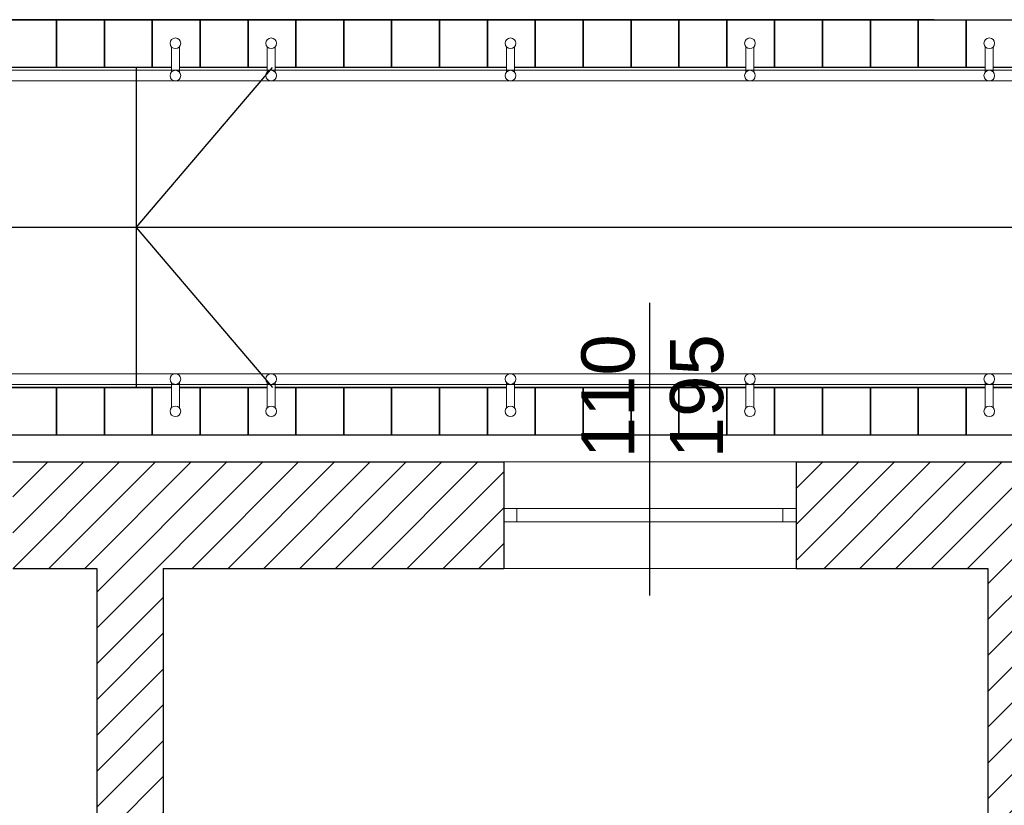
# Model space of a CAD drawing. Header units: millimetres. Extents: x -486876 to 553054, y -140324 to 834178.
# Tile 45 of 155: x -147318 to -143616, y 76279 to 79231. Entities that reach past the tile are written whole.
import ezdxf
from ezdxf.enums import TextEntityAlignment as Align

# ---------------------------------------------------------------- set-up
doc = ezdxf.new("R2010")
doc.units = ezdxf.units.MM
doc.linetypes.add('DASH2', pattern=[0.75, 0.5, -0.25])
for name, color, linetype, lineweight in [('_XREF', 252, 'DASH2', 13), ('XREF$0$AR-EL-PORĘCZE', 8, 'Continuous', 18), ('XREF$0$okna', 8, 'Continuous', 20), ('XREF$0$ściana nośna', 8, 'Continuous', 30)]:
    doc.layers.add(name, color=color, linetype=linetype, lineweight=lineweight)
for name, color, linetype in [('XREF$0$DRZWI', 8, 'Continuous'), ('XREF$0$OPIS', 8, 'Continuous'), ('XREF$0$WIDOK', 8, 'Continuous'), ('XREF$0$WYPEŁNIENIA', 8, 'Continuous')]:
    doc.layers.add(name, color=color, linetype=linetype)
doc.styles.add('XREF$0$APLUS', font='arial.ttf', dxfattribs={"width": 0.6})
doc.styles.add('XREF$0$Standard', font='arial.ttf')
pattern_1 = [(45, (-52999.899, 13162.694), (-6.7351921, 6.7351921), [])]

# ---------------------------------------------------------------- blocks, each defined once
blk = doc.blocks.new('XREF')
at = {"layer": 'XREF$0$WYPEŁNIENIA'}
h = blk.add_hatch(dxfattribs=at)
h.set_pattern_fill('ANSI31', color=256, scale=3)
h.set_pattern_definition(pattern_1)
h.paths.add_polyline_path([(4126.56, 10461.95), (4096.56, 10461.95), (4096.56, 10361.95), (4126.56, 10361.95)])
h.paths.add_polyline_path([(4126.56, 10611.78), (4163.74, 10611.78), (4163.74, 10651.78), (4010.02, 10651.78), (4010.02, 10611.78), (4096.56, 10611.78), (4096.56, 10449.13), (3796.56, 10449.13), (3796.56, 10437.13), (4096.56, 10437.13), (4096.56, 10461.95), (4126.56, 10461.95)])
h.paths.add_polyline_path([(4411.55, 10651.78), (4273.74, 10651.78), (4273.74, 10611.78), (4276.69, 10611.78), (4276.69, 10592.01), (4276.71, 10592), (4277.17, 10591.92), (4277.72, 10591.89), (4277.72, 10570.63), (4277.72, 10549.37), (4276.69, 10517.32), (4301.69, 10517.32), (4301.69, 10611.78), (4411.55, 10611.78)])
h.paths.add_polyline_path([(4482.24, 10651.78), (4411.55, 10651.78), (4411.55, 10611.78), (4482.24, 10611.78)])
h.paths.add_polyline_path([(4630.16, 10651.78), (4592.24, 10651.78), (4592.24, 10611.78), (4630.16, 10611.78)])
h.paths.add_polyline_path([(4924.68, 10651.78), (4740.16, 10651.78), (4740.16, 10611.78), (4771.69, 10611.78), (4771.69, 10309.78), (4796.69, 10309.78), (4796.69, 10381.78), (4796.69, 10391.78), (4796.69, 10611.78), (4924.68, 10611.78)])
h.paths.add_polyline_path([(3796.56, 9779.12), (3771.56, 9779.12), (3771.56, 9622.15), (3796.56, 9622.15)])
h.paths.add_polyline_path([(3796.56, 10506.94), (3784.56, 10506.94), (3766.56, 10506.94), (3766.56, 10276.78), (3796.56, 10276.78)])
h.paths.add_polyline_path([(4796.69, 10309.78), (4771.69, 10309.78), (4771.69, 10229.78), (4796.69, 10229.78)])
h.paths.add_polyline_path([(4796.69, 10229.78), (4771.69, 10229.78), (4771.69, 10186.78), (4762.89, 10186.78), (4762.89, 10161.78), (4771.69, 10161.78), (4771.69, 10096.78), (4783.69, 10096.78), (4796.69, 10096.78), (4796.69, 10121.78)])
h.paths.add_polyline_path([(4662.89, 10187.07), (4577.87, 10186.78), (4411.55, 10186.78), (4411.55, 10161.78), (4446.69, 10161.78), (4577.87, 10161.78), (4662.89, 10162.07)])
h = blk.add_hatch(dxfattribs=at)
h.set_pattern_fill('ANSI31', color=256, scale=3)
h.set_pattern_definition(pattern_1)
h.paths.add_polyline_path([(5376.11, 10651.78), (5336.75, 10651.78), (5336.75, 10611.78), (5376.11, 10611.78)])
h.paths.add_polyline_path([(5806.69, 10651.78), (5486.11, 10651.78), (5486.11, 10611.78), (5541.69, 10611.78), (5541.69, 10491.78), (5566.69, 10491.78), (5566.69, 10611.78), (5766.69, 10611.78), (5766.69, 10481.78), (5766.69, 10471.78), (5766.69, 10346.78), (5739.69, 10346.78), (5739.69, 10336.78), (5766.69, 10336.78), (5766.69, 10322.47), (5806.69, 10322.47)])
h.paths.add_polyline_path([(5566.69, 10391.78), (5556.69, 10391.78), (5541.69, 10391.78), (5541.69, 10295.78), (5566.69, 10295.78), (5566.69, 10336.78), (5739.69, 10336.78), (5739.69, 10346.78), (5566.69, 10346.78)])
h.paths.add_polyline_path([(5566.69, 10295.78), (5541.69, 10295.78), (5541.69, 10195.78), (5566.69, 10195.78)])
h.paths.add_polyline_path([(5558.62, 10157.37), (5572.62, 10157.37), (5572.62, 10143.37), (5558.62, 10143.37)], flags=16)
edge = h.paths.add_edge_path(flags=16)
edge.add_arc((5565.62, 10150.37), 7, 0, 360)
h.paths.add_polyline_path([(5806.69, 10212.47), (5766.69, 10212.47), (5766.69, 10121.78), (5688.72, 10121.78), (5688.72, 10096.78), (5766.69, 10096.78), (5766.69, 10027.67), (5806.69, 10027.67), (5806.69, 10029.35)])
h.paths.add_polyline_path([(5806.69, 9917.67), (5766.69, 9917.67), (5766.69, 9911.78), (5683.24, 9911.78), (5683.24, 9881.78), (5766.69, 9881.78), (5766.69, 9779.12), (5806.69, 9779.12)])
h.paths.add_polyline_path([(5157.25, 9881.78), (5142.25, 9881.78), (5141.56, 9712.78), (5141.56, 9656.78), (5141.56, 9631.78), (5156.56, 9631.78), (5156.56, 9712.78)])
h.paths.add_polyline_path([(5256.56, 9656.78), (5156.56, 9656.78), (5156.56, 9631.78), (5256.56, 9631.78)])
h.paths.add_polyline_path([(5451.56, 9666.86), (5426.56, 9666.86), (5426.56, 9656.78), (5256.56, 9656.78), (5256.56, 9631.78), (5426.56, 9631.78), (5451.56, 9631.78)])
h.paths.add_polyline_path([(5806.69, 9779.12), (5766.69, 9779.12), (5766.69, 9756.28), (5806.69, 9756.28)])
h.paths.add_polyline_path([(5806.69, 9563.42), (5766.69, 9563.42), (5766.69, 9361.43), (5605.18, 9361.43), (5605.18, 9321.43), (5766.69, 9321.43), (5766.69, 9268.64), (5806.69, 9268.64)])
h.paths.add_polyline_path([(5806.69, 9646.28), (5766.69, 9646.28), (5766.69, 9563.42), (5806.69, 9563.42)])
h.paths.add_polyline_path([(5495.18, 9361.43), (5463.86, 9361.43), (5451.56, 9361.43), (5451.56, 9481.78), (5426.56, 9481.78), (5426.56, 9361.43), (5366.74, 9361.43), (5366.74, 9321.43), (5495.18, 9321.43)])
h.paths.add_polyline_path([(5256.74, 9361.43), (4971.58, 9361.43), (4971.58, 9321.43), (5256.74, 9321.43)])
h.paths.add_polyline_path([(4861.58, 9361.43), (4816.56, 9361.43), (4816.56, 9450.58), (4776.56, 9450.58), (4776.56, 9361.43), (4714.92, 9361.43), (4714.92, 9321.43), (4861.58, 9321.43)])
h.paths.add_polyline_path([(4604.92, 9361.43), (4411.55, 9361.43), (4411.55, 9321.43), (4604.92, 9321.43)])
h.paths.add_polyline_path([(4411.55, 9361.43), (4406.56, 9361.43), (4406.56, 9411.43), (4366.56, 9411.43), (4366.56, 9361.43), (4171.56, 9361.43), (4171.56, 9321.43), (4411.55, 9321.43)])
h.paths.add_polyline_path([(4816.56, 9631.78), (5021.56, 9631.78), (5021.56, 9656.78), (4816.56, 9656.78), (4816.56, 9766.19), (4776.56, 9766.19), (4776.56, 9563.42), (4816.56, 9563.42)])
h.paths.add_polyline_path([(4816.56, 9563.42), (4776.56, 9563.42), (4776.56, 9510.58), (4816.56, 9510.58)])
h.paths.add_polyline_path([(5806.69, 9158.64), (5766.69, 9158.64), (5766.69, 9112.7), (5806.69, 9112.7)])
h.paths.add_polyline_path([(4783.69, 9911.78), (4771.69, 9911.78)])
h.paths.add_polyline_path([(4886.69, 10121.78), (4796.69, 10121.78), (4796.69, 10096.78), (4886.69, 10096.78)])
h.paths.add_polyline_path([(5434.52, 10096.78), (5434.52, 10121.78), (5409.69, 10121.78), (5409.81, 10096.78)])
h.paths.add_polyline_path([(5535.02, 10121.78), (5535.02, 10108.85), (5535.02, 10108.85), (5535.02, 10096.78), (5588.72, 10096.78), (5588.72, 10121.78), (5575.42, 10121.78), (5575.42, 10162.36), (5566.69, 10162.36), (5566.69, 10195.78), (5541.69, 10195.78), (5541.69, 10121.78)])
h = blk.add_hatch(dxfattribs=at)
h.set_pattern_fill('ANSI31', color=256, scale=3)
h.set_pattern_definition([(45, (428.967, 8619.944), (-6.735192, 6.735192), [])])
h.paths.add_polyline_path([(5131.69, 10611.78), (5226.75, 10611.78), (5226.75, 10651.78), (5034.68, 10651.78), (5034.68, 10611.78), (5106.69, 10611.78), (5106.69, 10492.03), (5131.69, 10480.17)])
h.paths.add_polyline_path([(5131.69, 10480.17), (5106.69, 10492.03), (5106.69, 10431.78), (4986.69, 10431.78), (4986.69, 10329.91), (4986.69, 10317.78), (4996.69, 10317.78), (4996.69, 10329.91), (4996.69, 10421.78), (5106.69, 10421.78), (5106.69, 10121.78), (4996.69, 10121.78), (4996.69, 10217.78), (4986.69, 10217.78), (4986.69, 10096.78), (5106.69, 10096.78), (5106.69, 10080.78), (5131.69, 10080.78), (5131.69, 10096.78), (5309.81, 10096.78), (5309.81, 10121.78), (5167.64, 10121.78), (5167.64, 10167.09), (5131.69, 10167.09)])
h.paths.add_polyline_path([(5138.63, 10159.36), (5152.63, 10159.36), (5152.63, 10145.36), (5138.63, 10145.36)], flags=16)
h.paths.add_polyline_path([(5138.63, 10138.66), (5152.63, 10138.66), (5152.63, 10124.66), (5138.63, 10124.66)], flags=16)
h.paths.add_polyline_path([(5342.2, 9911.78), (5131.69, 9911.78), (5131.69, 9927.78), (5106.69, 9927.78), (5106.69, 9911.78), (4754.5, 9911.78), (4743.77, 9881.78), (4776.56, 9881.78), (4776.56, 9866.19), (4786.56, 9866.19), (4816.56, 9866.19), (4816.56, 9881.78), (5141.56, 9881.78), (5156.56, 9881.78), (5336.01, 9881.78)])
h.paths.add_polyline_path([(5139.23, 9902.34), (5153.23, 9902.34), (5153.23, 9888.34), (5139.23, 9888.34)], flags=16)
h.paths.add_polyline_path([(5583.24, 9911.78), (5342.2, 9911.78), (5336.01, 9881.78), (5426.56, 9881.78), (5426.56, 9766.86), (5451.56, 9766.86), (5451.56, 9821.78), (5566.69, 9821.78), (5566.69, 9881.78), (5583.24, 9881.78)])
h.paths.add_polyline_path([(5504.63, 9871.77), (5518.63, 9871.77), (5518.63, 9857.77), (5504.63, 9857.77)], flags=16)
h.paths.add_polyline_path([(5518.63, 9864.77, -1), (5504.63, 9864.77, -1)], flags=16)
at = {"layer": 'XREF$0$AR-EL-PORĘCZE', "lineweight": -2}
for p, q in [((4799.76, 10798.24), (4799.76, 10807.73)), ((4802.76, 10798.24), (4802.76, 10807.73)), ((4835.76, 10798.24), (4835.76, 10807.73)), ((4838.76, 10798.24), (4838.76, 10807.73)), ((4925.76, 10798.24), (4925.76, 10807.73)), ((4928.76, 10798.24), (4928.76, 10807.73)), ((5015.76, 10798.24), (5015.76, 10807.73)), ((5018.76, 10798.24), (5018.76, 10807.73)), ((5105.76, 10798.24), (5105.76, 10807.73)), ((5108.76, 10798.24), (5108.76, 10807.73)), ((5573.26, 10798.91), (3944.33, 10798.91)), ((5573.26, 10794.91), (3941.33, 10794.91)), ((5573.26, 10684.91), (3917.54, 10684.91)), ((5569.26, 10680.91), (3921.54, 10680.91)), ((4799.76, 10681.59), (4799.76, 10672.1)), ((4802.76, 10681.59), (4802.76, 10672.1)), ((4835.76, 10681.59), (4835.76, 10672.1)), ((4838.76, 10681.59), (4838.76, 10672.1)), ((4925.76, 10681.59), (4925.76, 10672.1)), ((4928.76, 10681.59), (4928.76, 10672.1)), ((5015.76, 10681.59), (5015.76, 10672.1)), ((5018.76, 10681.59), (5018.76, 10672.1)), ((5105.76, 10681.59), (5105.76, 10672.1)), ((5108.76, 10681.59), (5108.76, 10672.1))]:
    blk.add_line(p, q, dxfattribs=at)
for centre in [(4801.26, 10809.05), (4837.26, 10809.05), (4927.26, 10809.05), (5017.26, 10809.05), (5107.26, 10809.05), (4801.26, 10796.91), (4837.26, 10796.91), (4927.26, 10796.91), (5017.26, 10796.91), (5107.26, 10796.91), (4801.26, 10682.91), (4837.26, 10682.91), (4927.26, 10682.91), (5017.26, 10682.91), (5107.26, 10682.91), (4801.26, 10670.78), (4837.26, 10670.78), (4927.26, 10670.78), (5017.26, 10670.78), (5107.26, 10670.78)]:
    blk.add_circle(centre, 2, dxfattribs=at)
at = {"layer": 'XREF$0$okna'}
for p, q in [((5034.68, 10651.78), (4924.68, 10651.78)), ((4929.68, 10634.28), (5029.68, 10634.28)), ((4929.68, 10629.28), (5029.68, 10629.28)), ((5034.68, 10611.78), (4924.68, 10611.78))]:
    blk.add_line(p, q, dxfattribs=at)
for points in [[(4929.68, 10629.28), (4924.68, 10629.28), (4924.68, 10634.28), (4929.68, 10634.28)], [(5034.68, 10629.28), (5029.68, 10629.28), (5029.68, 10634.28), (5034.68, 10634.28)]]:
    blk.add_lwpolyline(points, close=True, dxfattribs=at)
at = {"layer": 'XREF$0$OPIS'}
blk.add_line((4979.68, 10601.63), (4979.68, 10711.52), dxfattribs=at)
at = {"layer": 'XREF$0$WIDOK'}
for p, q in [((5086.56, 10817.92), (3946.56, 10817.92)), ((4799.76, 10799.92), (4721.86, 10799.92)), ((4786.56, 10799.92), (4786.56, 10679.78)), ((4835.76, 10799.92), (4802.76, 10799.92)), ((4925.76, 10799.92), (4838.76, 10799.92)), ((5015.76, 10799.92), (4928.76, 10799.92)), ((5105.76, 10799.92), (5018.76, 10799.92)), ((5195.76, 10799.92), (5108.76, 10799.92)), ((4799.76, 10679.78), (4721.86, 10679.78)), ((4835.76, 10679.78), (4802.76, 10679.78)), ((4925.76, 10679.78), (4838.76, 10679.78)), ((5015.76, 10679.78), (4928.76, 10679.78)), ((5105.76, 10679.78), (5018.76, 10679.78)), ((5195.76, 10679.78), (5108.76, 10679.78))]:
    blk.add_line(p, q, dxfattribs=at)
at = {"layer": 'XREF$0$WIDOK', "color": 8}
for p, q in [((4786.56, 10739.85), (4837.77, 10799.92)), ((5543.26, 10739.85), (3946.56, 10739.85)), ((4786.56, 10739.85), (4837.77, 10679.79))]:
    blk.add_line(p, q, dxfattribs=at)
at = {"layer": 'XREF$0$WIDOK'}
for points in [[(4756.56, 10799.92), (4738.56, 10799.92), (4738.56, 10817.92), (4756.56, 10817.92)], [(4774.56, 10799.92), (4756.56, 10799.92), (4756.56, 10817.92), (4774.56, 10817.92)], [(4792.56, 10799.92), (4774.56, 10799.92), (4774.56, 10817.92), (4792.56, 10817.92)], [(4828.56, 10799.92), (4810.56, 10799.92), (4810.56, 10817.92), (4828.56, 10817.92)], [(4864.56, 10799.92), (4846.56, 10799.92), (4846.56, 10817.92), (4864.56, 10817.92)], [(4882.56, 10799.92), (4864.56, 10799.92), (4864.56, 10817.92), (4882.56, 10817.92)], [(4900.56, 10799.92), (4882.56, 10799.92), (4882.56, 10817.92), (4900.56, 10817.92)], [(4918.56, 10799.92), (4900.56, 10799.92), (4900.56, 10817.92), (4918.56, 10817.92)], [(4954.56, 10799.92), (4936.56, 10799.92), (4936.56, 10817.92), (4954.56, 10817.92)], [(4972.56, 10799.92), (4954.56, 10799.92), (4954.56, 10817.92), (4972.56, 10817.92)], [(4990.56, 10799.92), (4972.56, 10799.92), (4972.56, 10817.92), (4990.56, 10817.92)], [(5008.56, 10799.92), (4990.56, 10799.92), (4990.56, 10817.92), (5008.56, 10817.92)], [(5044.56, 10799.92), (5026.56, 10799.92), (5026.56, 10817.92), (5044.56, 10817.92)], [(5062.56, 10799.92), (5044.56, 10799.92), (5044.56, 10817.92), (5062.56, 10817.92)], [(5080.56, 10799.92), (5062.56, 10799.92), (5062.56, 10817.92), (5080.56, 10817.92)], [(5098.56, 10799.92), (5080.56, 10799.92), (5080.56, 10817.92), (5098.56, 10817.92)], [(4756.56, 10661.78), (4738.56, 10661.78), (4738.56, 10679.78), (4756.56, 10679.78)], [(4774.56, 10661.78), (4756.56, 10661.78), (4756.56, 10679.78), (4774.56, 10679.78)], [(4792.56, 10661.78), (4774.56, 10661.78), (4774.56, 10679.78), (4792.56, 10679.78)], [(4828.56, 10661.78), (4810.56, 10661.78), (4810.56, 10679.78), (4828.56, 10679.78)], [(4864.56, 10661.78), (4846.56, 10661.78), (4846.56, 10679.78), (4864.56, 10679.78)], [(4882.56, 10661.78), (4864.56, 10661.78), (4864.56, 10679.78), (4882.56, 10679.78)], [(4900.56, 10661.78), (4882.56, 10661.78), (4882.56, 10679.78), (4900.56, 10679.78)], [(4918.56, 10661.78), (4900.56, 10661.78), (4900.56, 10679.78), (4918.56, 10679.78)], [(4954.56, 10661.78), (4936.56, 10661.78), (4936.56, 10679.78), (4954.56, 10679.78)], [(4972.56, 10661.78), (4954.56, 10661.78), (4954.56, 10679.78), (4972.56, 10679.78)], [(4990.56, 10661.78), (4972.56, 10661.78), (4972.56, 10679.78), (4990.56, 10679.78)], [(5008.56, 10661.78), (4990.56, 10661.78), (4990.56, 10679.78), (5008.56, 10679.78)], [(5044.56, 10661.78), (5026.56, 10661.78), (5026.56, 10679.78), (5044.56, 10679.78)], [(5062.56, 10661.78), (5044.56, 10661.78), (5044.56, 10679.78), (5062.56, 10679.78)], [(5080.56, 10661.78), (5062.56, 10661.78), (5062.56, 10679.78), (5080.56, 10679.78)], [(5098.56, 10661.78), (5080.56, 10661.78), (5080.56, 10679.78), (5098.56, 10679.78)]]:
    blk.add_lwpolyline(points, close=True, dxfattribs=at)
for points in [[(4799.76, 10799.92), (4792.56, 10799.92), (4792.56, 10817.92), (4810.56, 10817.92), (4810.56, 10799.92), (4802.76, 10799.92)], [(4835.76, 10799.92), (4828.56, 10799.92), (4828.56, 10817.92), (4846.56, 10817.92), (4846.56, 10799.92), (4838.76, 10799.92)], [(4925.76, 10799.92), (4918.56, 10799.92), (4918.56, 10817.92), (4936.56, 10817.92), (4936.56, 10799.92), (4928.76, 10799.92)], [(5015.76, 10799.92), (5008.56, 10799.92), (5008.56, 10817.92), (5026.56, 10817.92), (5026.56, 10799.92), (5018.76, 10799.92)], [(5105.76, 10799.92), (5098.56, 10799.92), (5098.56, 10817.92), (5116.56, 10817.92), (5116.56, 10799.92), (5108.76, 10799.92)], [(4802.76, 10679.78), (4810.56, 10679.78), (4810.56, 10661.78), (4792.56, 10661.78), (4792.56, 10679.78), (4799.76, 10679.78)], [(4838.76, 10679.78), (4846.56, 10679.78), (4846.56, 10661.78), (4828.56, 10661.78), (4828.56, 10679.78), (4835.76, 10679.78)], [(4928.76, 10679.78), (4936.56, 10679.78), (4936.56, 10661.78), (4918.56, 10661.78), (4918.56, 10679.78), (4925.76, 10679.78)], [(5018.76, 10679.78), (5026.56, 10679.78), (5026.56, 10661.78), (5008.56, 10661.78), (5008.56, 10679.78), (5015.76, 10679.78)], [(5108.76, 10679.78), (5116.56, 10679.78), (5116.56, 10661.78), (5098.56, 10661.78), (5098.56, 10679.78), (5105.76, 10679.78)]]:
    blk.add_lwpolyline(points, dxfattribs=at)
at = {"layer": 'XREF$0$ściana nośna'}
for p, q in [((4740.16, 10651.78), (4924.68, 10651.78)), ((4924.68, 10651.78), (4924.68, 10611.78)), ((5034.68, 10651.78), (5226.75, 10651.78)), ((5034.68, 10651.78), (5034.68, 10611.78)), ((4740.16, 10611.78), (4771.69, 10611.78)), ((4771.69, 10611.78), (4771.69, 10309.78)), ((4796.69, 10611.78), (4924.68, 10611.78)), ((4796.69, 10611.78), (4796.69, 10391.78)), ((5034.68, 10611.78), (5106.69, 10611.78)), ((5106.69, 10611.78), (5106.69, 10431.78))]:
    blk.add_line(p, q, dxfattribs=at)
at = {"style": 'XREF$0$APLUS'}
blk.add_attdef('165', text='', height=12.94, rotation=90, dxfattribs=at).set_placement((5850.28, 4086.91), align=Align.TOP_CENTER)
blk.add_attdef('70', text='', height=12.94, rotation=90, dxfattribs=at).set_placement((5846.74, 4087.03), align=Align.BOTTOM_CENTER)
at = {"layer": 'XREF$0$DRZWI', "style": 'XREF$0$APLUS'}
for tag, height, p in [('90', 10.59, (3968.05, 17970.78)), ('90', 10.59, (4273.69, 17907.63)), ('90', 10.59, (4647.11, 17907.63)), ('90', 10.59, (4995.74, 17907.63)), ('90', 10.59, (5345.01, 17907.63)), ('90', 8.24, (3625.86, 17450.53)), ('90', 8.24, (4282.58, 17436.64)), ('90', 8.24, (4577.82, 17436.64)), ('90', 8.24, (5003.12, 17436.64)), ('90', 8.24, (5300.95, 17436.64)), ('90', 8.24, (5625.63, 17350.96)), ('110', 12.94, (3772.73, 10725.01)), ('100', 12.94, (3763.85, 10003.38)), ('90', 10.59, (3383.41, 9921.97)), ('83', 10.59, (4118.73, 4184.03))]:
    blk.add_attdef(tag, text='', height=height, dxfattribs=at).set_placement(p, align=Align.BOTTOM_CENTER)
for tag, height, p in [('200', 10.59, (3967.95, 17967.89)), ('200', 10.59, (4273.59, 17904.74)), ('200', 10.59, (4647.01, 17904.74)), ('200', 10.59, (4995.64, 17904.74)), ('200', 10.59, (5344.91, 17904.74)), ('200', 8.24, (3625.86, 17448.28)), ('200', 8.24, (4282.58, 17434.39)), ('200', 8.24, (4577.82, 17434.39)), ('200', 8.24, (5003.12, 17434.39)), ('200', 8.24, (5300.95, 17434.39)), ('200', 8.24, (5625.63, 17348.71)), ('210', 12.94, (3772.6, 10721.48)), ('200', 12.94, (3763.85, 9999.84)), ('200', 10.59, (3383.31, 9919.08)), ('178', 10.59, (4118.62, 4181.14))]:
    blk.add_attdef(tag, text='', height=height, dxfattribs=at).set_placement(p, align=Align.TOP_CENTER)
for tag, height, p in [('205', 10.59, (4204.92, 17787.31)), ('210', 10.59, (5722.65, 17787.31)), ('210', 12.94, (4044.07, 17776.19)), ('210', 12.94, (4602.86, 17776.83)), ('210', 12.94, (4951.5, 17776.83)), ('210', 12.94, (5300.98, 17776.83)), ('210', 12.94, (3579.16, 17557.04)), ('210', 12.94, (3935.88, 17557.04)), ('210', 12.94, (4219.13, 17557.04)), ('210', 12.94, (4633.7, 17557.04)), ('210', 12.94, (4958.43, 17557.04)), ('210', 12.94, (5356.84, 17557.04)), ('210', 12.94, (5615.9, 17557.04)), ('200', 11.76, (4716.1, 10187.15)), ('200', 11.76, (4936.97, 10128.95)), ('200', 11.76, (5363.02, 10117.1)), ('210', 13.53, (3475.75, 9987.9)), ('170', 11.76, (4209.38, 4035.73))]:
    blk.add_attdef(tag, text='', height=height, rotation=90, dxfattribs=at).set_placement(p, align=Align.TOP_CENTER)
for tag, height, p in [('100', 10.59, (5719.75, 17787.41)), ('96', 10.59, (4202.03, 17787.41)), ('100', 12.94, (4040.53, 17776.32)), ('100', 12.94, (4599.33, 17776.96)), ('100', 12.94, (4947.96, 17776.96)), ('100', 12.94, (5297.45, 17776.96)), ('100', 12.94, (3575.63, 17557.16)), ('100', 12.94, (3932.34, 17557.16)), ('100', 12.94, (4215.59, 17557.16)), ('100', 12.94, (4630.17, 17557.16)), ('100', 12.94, (4954.89, 17557.16)), ('100', 12.94, (5353.3, 17557.16)), ('100', 12.94, (5612.36, 17557.16)), ('90', 11.76, (4712.89, 10187.26)), ('90', 11.76, (4933.75, 10129.07)), ('90', 11.76, (5359.81, 10117.21)), ('120', 13.53, (3472.06, 9987.9)), ('90', 11.76, (4206.17, 4035.84))]:
    blk.add_attdef(tag, text='', height=height, rotation=90, dxfattribs=at).set_placement(p, align=Align.BOTTOM_CENTER)
at = {"layer": 'XREF$0$OPIS', "insert": (4953.86, 10659.1), "char_height": 20, "attachment_point": 1, "rotation": 90, "style": 'XREF$0$Standard'}
blk.add_mtext_dynamic_manual_height_columns('\\pxqc;110\\P195', width=34.6776, gutter_width=12.5, heights=[0], dxfattribs=at)

msp = doc.modelspace()

# ---------------------------------------------------------------- block references
at = {"layer": '_XREF', "xscale": 10, "yscale": 10, "zscale": 10}
msp.add_blockref('XREF', (-194744.7507, -28948.20066), dxfattribs=at)

doc.saveas('drawing.dxf')
